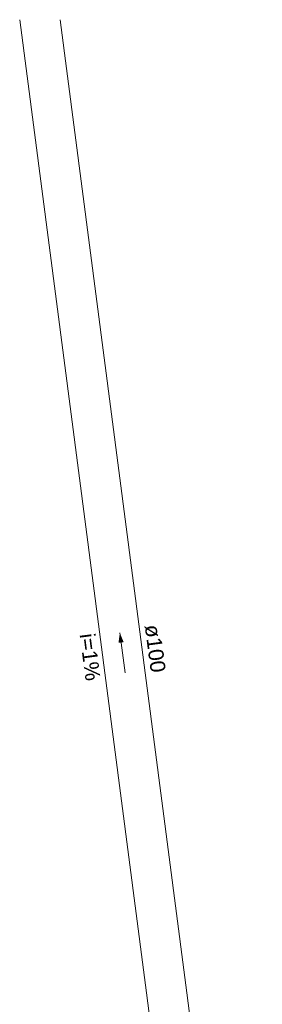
# Model space of a CAD drawing. Header units: millimetres. Extents: x 7734.2 to 7776.2, y 6881.9 to 6908.
# Tile 3 of 4: x 7752.3 to 7754.7, y 6898.2 to 6908. Entities that reach past the tile are written whole.
import ezdxf

# ---------------------------------------------------------------- set-up
doc = ezdxf.new("R2010")
doc.units = ezdxf.units.MM
doc.header["$MEASUREMENT"] = 0
for name, color, linetype, lineweight in [('TQ-Condutos', 3, 'Continuous', 5), ('TQ-Sentido conduto', 9, 'Continuous', 5), ('TQ-Textos conduto', 7, 'Continuous', 5)]:
    doc.layers.add(name, color=color, linetype=linetype, lineweight=lineweight)
doc.styles.add('Arial', font='txt')

msp = doc.modelspace()

# ---------------------------------------------------------------- hatches: boundary and pattern name
at = {"layer": 'TQ-Sentido conduto', "linetype": 'Continuous'}
msp.add_hatch(color=256, dxfattribs=at).paths.add_polyline_path([(7753.2708, 6901.912), (7753.2576, 6901.8129), (7753.3089, 6901.8196)])

# ---------------------------------------------------------------- linework, layer by layer
at = {"layer": 'TQ-Condutos'}
for p, q in [((7754.2829, 6892.5984), (7752.2761, 6907.9969)), ((7754.6863, 6892.5984), (7752.6798, 6907.9943))]:
    msp.add_line(p, q, dxfattribs=at)
at = {"layer": 'TQ-Sentido conduto'}
msp.add_lwpolyline([(7753.3225, 6901.5154), (7753.2708, 6901.912)], dxfattribs=at)

# ---------------------------------------------------------------- texts
at = {"layer": 'TQ-Textos conduto', "char_height": 0.15, "attachment_point": 8, "rotation": 277.42532, "line_spacing_factor": 0.6, "style": 'Arial'}
for s, insert, width in [('ø100', (7753.545, 6901.7461), 0.957305), ('i=1%', (7752.9005, 6901.6621), 0.945615)]:
    msp.add_mtext(s, dxfattribs=dict(at, insert=insert, width=width))

doc.saveas('drawing.dxf')
